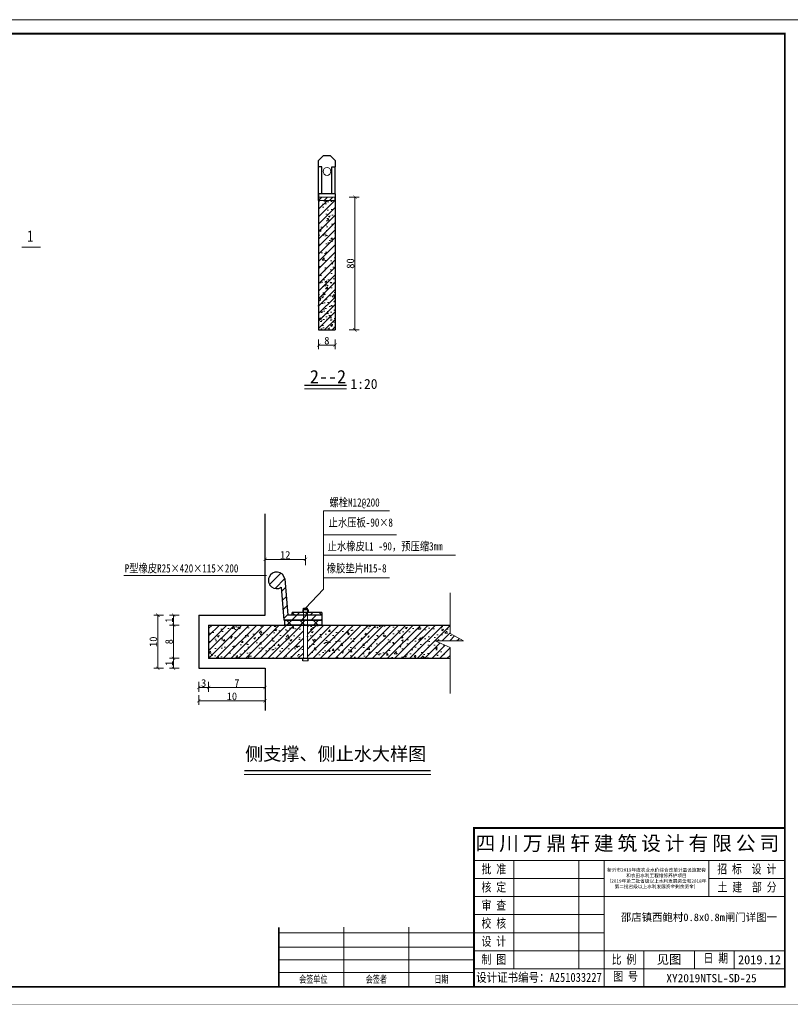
# Model space of a CAD drawing. Extents: x 36231 to 595326, y 3059 to 3871788.
# Tile 40 of 143: x 584767 to 584999, y 3864874 to 3865170. Entities that reach past the tile are written whole.
import ezdxf
from ezdxf.enums import TextEntityAlignment as Align

# ---------------------------------------------------------------- set-up
doc = ezdxf.new("R2010")
doc.units = 0
doc.header["$PDMODE"] = 32
doc.header["$PDSIZE"] = 0.2
doc.linetypes.add('HIDDEN', pattern=[0.375, 0.25, -0.125])
doc.layers.get('0').update_dxf_attribs({"linetype": 'CONTINUOUS'})
doc.layers.get('Defpoints').update_dxf_attribs({"linetype": 'CONTINUOUS'})
for name, color, linetype, lineweight in [('0.13文字', 3, 'CONTINUOUS', 13), ('BIAOZHU', 8, 'CONTINUOUS', 13), ('图框１', 5, 'CONTINUOUS', 60), ('文字', 7, 'CONTINUOUS', 15), ('文字层', 7, 'CONTINUOUS', 15), ('标注', 6, 'CONTINUOUS', 9), ('标注线', 7, 'CONTINUOUS', 18), ('细实线', 3, 'CONTINUOUS', 20), ('细线', 7, 'CONTINUOUS', 15), ('虚线', 251, 'HIDDEN', 15), ('轮廓西线', 1, 'CONTINUOUS', 15)]:
    doc.layers.add(name, color=color, linetype=linetype, lineweight=lineweight)
doc.layers.add('图层4', color=255, linetype='CONTINUOUS')
doc.styles.add('-仿宋_GB2312', font='仿宋_GB2312_0.ttf')
doc.styles.add('LYJFS', font='times.ttf', dxfattribs={"width": 0.7})
doc.dimstyles.new('zzzz STANDARD', dxfattribs={"dimtxt": 2.3, "dimasz": 1, "dimexe": 1.25, "dimexo": 1.5, "dimgap": 0.2, "dimtad": 1, "dimdec": 0, "dimlfac": 10, "dimzin": 0, "dimdsep": 46, "dimtxsty": '-仿宋_GB2312', "dimblk": 'ARCHTICK', "dimcen": 0.09, "dimadec": 0, "dimazin": 0, "dimtfac": 1, "dimtdec": 0, "dimtix": 1, "dimtmove": 2, "dimatfit": 3, "dimfxl": 1.7, "dimfxlon": 1, "dimtolj": 1, "dimtzin": 0, "dimlwd": 9, "dimlwe": 9, "dimarcsym": 0})
pattern_1 = [(225, (587171.718, 3864677.4263), (2.0205576, -2.0205576), []), (315, (587171.718, 3864677.4263), (2.0205576, 2.0205576), [])]

# ---------------------------------------------------------------- blocks, each defined once
blk = doc.blocks.new('_ARCHTICK')
at = {"color": 0, "linetype": 'ByBlock', "const_width": 0.15}
blk.add_lwpolyline([(-0.5, -0.5), (0.5, 0.5)], dxfattribs=at)
blk = doc.blocks.new('*D973')
at = {"layer": 'Defpoints', "color": 0, "lineweight": 13}
for p in [(584864.46, 3865116.85), (584861.42, 3865076.85), (584867.91, 3865076.85)]:
    blk.add_point(p, dxfattribs=at)
at = {"layer": '细实线', "color": 0, "lineweight": 9}
for p, q in [((584866.21, 3865116.85), (584869.16, 3865116.85)), ((584867.91, 3865116.85), (584867.91, 3865076.85)), ((584866.21, 3865076.85), (584869.16, 3865076.85))]:
    blk.add_line(p, q, dxfattribs=at)
for p, rotation in [((584867.91, 3865116.85), 90), ((584867.91, 3865076.85), 270)]:
    blk.add_blockref('_ARCHTICK', p, dxfattribs=dict(at, rotation=rotation))
at = {"layer": '细实线', "color": 0, "lineweight": 9, "insert": (584866.56, 3865096.85), "char_height": 2.3, "attachment_point": 5, "rotation": 90, "style": '-仿宋_GB2312'}
blk.add_mtext('\\A1;80', dxfattribs=at)
blk = doc.blocks.new('eesz')
at = {"layer": '图框１', "color": 7, "const_width": 0.467}
blk.add_lwpolyline([(25244.5, -497.6), (25244.5, -1980.6), (27344.5, -1980.6), (27344.5, -497.6)], close=True, dxfattribs=at)
blk.add_lwpolyline([(25244.5, -497.6), (25244.5, -1980.6), (27344.5, -1980.6), (27344.5, -497.6)], close=True, dxfattribs=at)
at = {"layer": '图框１', "color": 5, "const_width": 0.467}
blk.add_lwpolyline([(25244.5, -497.6), (25244.5, -1980.6), (27344.5, -1980.6), (27344.5, -497.6)], close=True, dxfattribs=at)
at = {"layer": '图框１', "color": 7}
blk.add_lwpolyline([(25322.3, -518.3, 3.11, 3.11, 0), (27318.5, -518.3, 2.59, 2.59, 0), (27318.5, -1954.6, 2.59, 2.59, 0), (25322.3, -1954.6, 2.59, 2.59, 0)], format="xyseb", close=True, dxfattribs=at)
blk.add_lwpolyline([(25322.3, -518.3, 3.11, 3.11, 0), (27318.5, -518.3, 2.59, 2.59, 0), (27318.5, -1954.6, 2.59, 2.59, 0), (25322.3, -1954.6, 2.59, 2.59, 0)], format="xyseb", close=True, dxfattribs=at)
at = {"layer": '图框１', "color": 5}
blk.add_lwpolyline([(25322.3, -518.3, 3.11, 3.11, 0), (27318.5, -518.3, 2.59, 2.59, 0), (27318.5, -1954.6, 2.59, 2.59, 0), (25322.3, -1954.6, 2.59, 2.59, 0)], format="xyseb", close=True, dxfattribs=at)
at = {"layer": '细线', "color": 7}
for p, q in [((26850.3, -1715.1), (27318.5, -1715.1)), ((26850.3, -1764.1), (27318.5, -1764.1)), ((26910.2, -1764.1), (26910.2, -1927.4)), ((27008.2, -1764.1), (27008.2, -1927.4)), ((27046.3, -1764.1), (27046.3, -1954.6)), ((27204.2, -1764.1), (27204.2, -1818.5)), ((26850.3, -1791.3), (27046.3, -1791.3)), ((27204.2, -1791.3), (27318.5, -1791.3)), ((26850.3, -1818.5), (27318.5, -1818.5)), ((26850.3, -1845.7), (27046.3, -1845.7)), ((26654.3, -1864.8), (26654.3, -1954.6)), ((26752.3, -1864.8), (26752.3, -1954.6)), ((26556.3, -1873), (26850.3, -1873)), ((26850.3, -1873), (27046.3, -1873)), ((26556.3, -1894.7), (26850.3, -1894.7)), ((26850.3, -1900.2), (27318.5, -1900.2)), ((27106.2, -1900.2), (27106.2, -1954.6)), ((27182.4, -1900.2), (27182.4, -1927.4)), ((27242.3, -1900.2), (27242.3, -1927.4)), ((26556.3, -1913.8), (26850.3, -1913.8)), ((26850.3, -1927.4), (27318.5, -1927.4)), ((26556.3, -1932.9), (26850.3, -1932.9))]:
    blk.add_line(p, q, dxfattribs=at)
at = {"layer": '细线', "color": 7, "const_width": 2.72}
for points in [[(27318.5, -1715.1), (26850.3, -1715.1), (26850.3, -1954.6)], [(26556.3, -1864.8), (26556.3, -1954.6)]]:
    blk.add_lwpolyline(points, dxfattribs=at)
at = {"layer": '文字', "color": 7, "line_spacing_factor": 0.5, "style": '-仿宋_GB2312'}
for s, insert, char_height, width, attachment_point in [('{\\fSimSun|b0|i0|c134|p2;\\T1.2;\\C256;四川万鼎轩建筑设计有限公司}', (27084.4, -1739.6), 21.778, 468.222, 5), ('{\\W0.8;批 准}', (26880.3, -1777.7), 13.611, 59.889, 5), ('{\\W0.8;招 标  设 计}', (27261.3, -1777.7), 13.611, 114.153, 5), ('{\\W0.8;核 定}', (26880.3, -1804.9), 13.611, 59.889, 5), ('{\\W0.8;土 建  部 分}', (27261.7, -1804.9), 13.611, 114.902, 5), ('{\\W0.8;审 查}', (26880.3, -1832.1), 13.611, 59.889, 5), ('{\\W0.8;校 核}', (26880.3, -1859.4), 13.611, 59.889, 5), ('{\\W0.8;设 计}', (26880.3, -1886.6), 13.611, 59.889, 5), ('{\\W0.8;制 图}', (26880.3, -1913.8), 13.611, 59.889, 5), ('{\\W0.8;比 例}', (27076.3, -1913.8), 13.611, 59.889, 5), ('见图', (27144.3, -1913.8), 13.61, 76.222, 5), ('{\\W0.8;日 期}', (27196.2, -1904.4), 13.611, 54.508, 1), ('2019.12', (27280.4, -1913.8), 13.61, 76.222, 5), ('{\\W0.7; 会签单位}', (26605.3, -1943.7), 10.889, 98, 5), ('{\\W0.7;会签者}', (26703.3, -1943.7), 10.889, 98, 5), ('{\\W0.7;日期}', (26801.3, -1943.7), 10.89, 98, 5), ('{\\W0.85;设计证书编号：A251033227}', (26948.3, -1941), 13.611, 196, 5), ('{\\W0.8;图 号}', (27060.1, -1931.7), 13.611, 54.508, 1)]:
    blk.add_mtext(s, dxfattribs=dict(at, insert=insert, char_height=char_height, width=width, attachment_point=attachment_point))
at = {"layer": '文字', "color": 7, "insert": (27125.3, -1791.3), "char_height": 5, "width": 157.889, "attachment_point": 5, "style": '-仿宋_GB2312'}
blk.add_mtext('新沂市2019年度农业水价综合改革计量设施配套\\P和农田水利工程维修养护项目\\P（2019年第二批省级以上水利发展资金和2018年\\P第二批省级以上水利发展资金剩余资金）', dxfattribs=at)
blk = doc.blocks.new('*D2162')
at = {"layer": 'Defpoints', "color": 0, "lineweight": 13}
for p in [(584820.85, 3864990.89), (584813.28, 3864987.89), (584823.85, 3864987.89)]:
    blk.add_point(p, dxfattribs=at)
at = {"layer": '细实线', "color": 0, "lineweight": 9}
for p, q in [((584814.98, 3864990.89), (584812.03, 3864990.89)), ((584813.28, 3864990.89), (584813.28, 3864987.89)), ((584814.98, 3864987.89), (584812.03, 3864987.89))]:
    blk.add_line(p, q, dxfattribs=at)
for p, rotation in [((584813.28, 3864990.89), 90), ((584813.28, 3864987.89), 270)]:
    blk.add_blockref('_ARCHTICK', p, dxfattribs=dict(at, rotation=rotation))
at = {"layer": '细实线', "color": 0, "lineweight": 9, "insert": (584811.93, 3864989.39), "char_height": 2.3, "attachment_point": 5, "rotation": 90, "style": '-仿宋_GB2312'}
blk.add_mtext('\\A1;1', dxfattribs=at)
blk = doc.blocks.new('*D2163')
at = {"layer": 'Defpoints', "color": 0, "lineweight": 13}
for p in [(584823.85, 3864987.89), (584813.28, 3864977.89), (584823.85, 3864977.89)]:
    blk.add_point(p, dxfattribs=at)
at = {"layer": '细实线', "color": 0, "lineweight": 9}
for p, q in [((584814.98, 3864987.89), (584812.03, 3864987.89)), ((584813.28, 3864987.89), (584813.28, 3864977.89)), ((584814.98, 3864977.89), (584812.03, 3864977.89))]:
    blk.add_line(p, q, dxfattribs=at)
for p, rotation in [((584813.28, 3864987.89), 90), ((584813.28, 3864977.89), 270)]:
    blk.add_blockref('_ARCHTICK', p, dxfattribs=dict(at, rotation=rotation))
at = {"layer": '细实线', "color": 0, "lineweight": 9, "insert": (584811.93, 3864982.89), "char_height": 2.3, "attachment_point": 5, "rotation": 90, "style": '-仿宋_GB2312'}
blk.add_mtext('\\A1;8', dxfattribs=at)
blk = doc.blocks.new('*D2164')
at = {"layer": 'Defpoints', "color": 0, "lineweight": 13}
for p in [(584840.85, 3865007.71), (584852.99, 3864993.02), (584840.85, 3864990.89)]:
    blk.add_point(p, dxfattribs=at)
at = {"layer": '细实线', "color": 0, "lineweight": 9}
for p, q in [((584840.85, 3865006.01), (584840.85, 3865008.96)), ((584852.99, 3865007.71), (584840.85, 3865007.71)), ((584852.99, 3865006.01), (584852.99, 3865008.96))]:
    blk.add_line(p, q, dxfattribs=at)
at = {"layer": '细实线', "color": 0, "lineweight": 9, "rotation": 180}
blk.add_blockref('_ARCHTICK', (584840.85, 3865007.71), dxfattribs=at)
at = {"layer": '细实线', "color": 0, "lineweight": 9}
blk.add_blockref('_ARCHTICK', (584852.99, 3865007.71), dxfattribs=at)
at = {"layer": '细实线', "color": 0, "lineweight": 9, "insert": (584846.92, 3865009.06), "char_height": 2.3, "attachment_point": 5, "style": '-仿宋_GB2312'}
blk.add_mtext('\\A1;12', dxfattribs=at)
blk = doc.blocks.new('*D2168')
at = {"layer": 'Defpoints', "color": 0, "lineweight": 13}
for p in [(584820.85, 3864990.89), (584808.54, 3864974.89), (584820.85, 3864974.89)]:
    blk.add_point(p, dxfattribs=at)
at = {"layer": '细实线', "color": 0, "lineweight": 9}
for p, q in [((584810.24, 3864990.89), (584807.29, 3864990.89)), ((584808.54, 3864990.89), (584808.54, 3864974.89)), ((584810.24, 3864974.89), (584807.29, 3864974.89))]:
    blk.add_line(p, q, dxfattribs=at)
for p, rotation in [((584808.54, 3864990.89), 90), ((584808.54, 3864974.89), 270)]:
    blk.add_blockref('_ARCHTICK', p, dxfattribs=dict(at, rotation=rotation))
at = {"layer": '细实线', "color": 0, "lineweight": 9, "insert": (584807.19, 3864982.89), "char_height": 2.3, "attachment_point": 5, "rotation": 90, "style": '-仿宋_GB2312'}
blk.add_mtext('\\A1;10', dxfattribs=at)
blk = doc.blocks.new('*D2167')
at = {"layer": 'Defpoints', "color": 0, "lineweight": 13}
for p in [(584823.85, 3864977.89), (584813.28, 3864974.89), (584820.85, 3864974.89)]:
    blk.add_point(p, dxfattribs=at)
at = {"layer": '细实线', "color": 0, "lineweight": 9}
for p, q in [((584814.98, 3864977.89), (584812.03, 3864977.89)), ((584813.28, 3864977.89), (584813.28, 3864974.89)), ((584814.98, 3864974.89), (584812.03, 3864974.89))]:
    blk.add_line(p, q, dxfattribs=at)
for p, rotation in [((584813.28, 3864977.89), 90), ((584813.28, 3864974.89), 270)]:
    blk.add_blockref('_ARCHTICK', p, dxfattribs=dict(at, rotation=rotation))
at = {"layer": '细实线', "color": 0, "lineweight": 9, "insert": (584811.93, 3864976.39), "char_height": 2.3, "attachment_point": 5, "rotation": 90, "style": '-仿宋_GB2312'}
blk.add_mtext('\\A1;1', dxfattribs=at)

msp = doc.modelspace()

# ---------------------------------------------------------------- hatches: boundary and pattern name
at = {"layer": 'BIAOZHU'}
h = msp.add_hatch(dxfattribs=at)
h.set_pattern_fill('AR-CONC', color=256, scale=0.03, style=0)
h.set_pattern_definition([(50, (584856.955, 3865036.8487), (5.46554, -0.47817), [0.5715, -6.2865]), (355, (584856.955, 3865036.849), (-1.0573, 5.7317), [0.4572, -5.0292]), (100.451, (584857.4106, 3865036.809), (4.40828, 5.2535), [0.4857, -5.3427]), (46.184, (584856.955, 3865038.373), (8.1324, -1.26127), [0.85725, -9.42975]), (96.636, (584857.633, 3865038.268), (7.1221, 7.4228), [0.72855, -8.01405]), (351.184, (584856.955, 3865038.373), (7.1221, 7.42275), [0.6858, -7.5438]), (21, (584857.717, 3865037.9917), (4.54845, -3.06797), [0.5715, -6.2865]), (326, (584857.717, 3865037.992), (1.85406, 5.52564), [0.4572, -5.0292]), (71.4514, (584858.096, 3865037.736), (6.4025, 2.4577), [0.4857, -5.3427]), (37.5, (584856.955, 3865036.8487), (0.09266, 2.53665), [0, -4.96824, 0, -5.1054, 0, -5.04825]), (7.5, (584856.955, 3865036.8487), (2.00459, 3.00542), [0, -2.91084, 0, -4.85394, 0, -1.92405]), (327.5, (584855.2558, 3865036.8487), (4.06772, -0.17186), [0, -1.905, 0, -5.9436, 0, -7.8867]), (317.5, (584854.494, 3865036.8487), (4.44388, 0.7628), [0, -2.4765, 0, -3.94716, 0, -5.6007])])
h.paths.add_polyline_path([(584856.96, 3865076.85), (584861.96, 3865076.85), (584861.96, 3865115.85), (584856.96, 3865115.85)])
h = msp.add_hatch(dxfattribs=at)
h.set_pattern_fill('AR-CONC', color=256, scale=0.03, style=0)
h.set_pattern_definition([(50, (584856.955, 3865051.8487), (5.46554, -0.47817), [0.5715, -6.2865]), (355, (584856.955, 3865051.849), (-1.0573, 5.7317), [0.4572, -5.0292]), (100.451, (584857.4106, 3865051.809), (4.4083, 5.2535), [0.4857, -5.3427]), (46.184, (584856.955, 3865053.373), (8.1324, -1.2613), [0.8572, -9.4297]), (96.636, (584857.633, 3865053.268), (7.1221, 7.4228), [0.7286, -8.014]), (351.184, (584856.955, 3865053.373), (7.1221, 7.4228), [0.6858, -7.5438]), (21, (584857.717, 3865052.9917), (4.54845, -3.06797), [0.5715, -6.2865]), (326, (584857.717, 3865052.992), (1.8541, 5.5256), [0.4572, -5.0292]), (71.451, (584858.096, 3865052.736), (6.4025, 2.4577), [0.4857, -5.3427]), (37.5, (584856.955, 3865051.8487), (0.09266, 2.53665), [0, -4.96824, 0, -5.1054, 0, -5.04825]), (7.5, (584856.955, 3865051.8487), (2.00459, 3.00542), [0, -2.91084, 0, -4.85394, 0, -1.92405]), (327.5, (584855.2558, 3865051.8487), (4.06772, -0.17186), [0, -1.905, 0, -5.9436, 0, -7.8867]), (317.5, (584854.494, 3865051.8487), (4.44388, 0.7628), [0, -2.4765, 0, -3.94716, 0, -5.6007])])
h.paths.add_polyline_path([(584856.96, 3865076.85), (584861.96, 3865076.85), (584861.96, 3865091.24), (584856.96, 3865091.24)])
h = msp.add_hatch(dxfattribs=at)
h.set_pattern_fill('ANSI31', color=256, scale=0.65, style=0)
h.set_pattern_definition([(45, (611347.5901, 3882066.905), (-1.45929162, 1.45929162), [])])
h.paths.add_polyline_path([(584845.74, 3864999.3), (584846.49, 3864989.39), (584857.99, 3864989.39), (584857.99, 3864990.89), (584847.74, 3864990.89), (584846.82, 3865001.82, 3.353267)])
h = msp.add_hatch(dxfattribs=at)
h.set_pattern_fill('AR-CONC', color=256, scale=0.03, style=0)
h.set_pattern_definition([(50, (584823.855, 3864977.888), (5.46554, -0.47817), [0.5715, -6.2865]), (355, (584823.855, 3864977.888), (-1.0573, 5.7317), [0.4572, -5.0292]), (100.451, (584824.31, 3864977.848), (4.40828, 5.2535), [0.4857, -5.3427]), (46.184, (584823.855, 3864979.412), (8.1324, -1.26127), [0.85725, -9.42975]), (96.636, (584824.5325, 3864979.307), (7.1221, 7.4228), [0.72855, -8.01405]), (351.184, (584823.855, 3864979.412), (7.1221, 7.42275), [0.6858, -7.5438]), (21, (584824.617, 3864979.031), (4.54845, -3.06797), [0.5715, -6.2865]), (326, (584824.617, 3864979.031), (1.85406, 5.52564), [0.4572, -5.0292]), (71.4514, (584824.996, 3864978.775), (6.4025, 2.4577), [0.4857, -5.3427]), (37.5, (584823.8548, 3864977.8878), (0.09266, 2.53665), [0, -4.96824, 0, -5.1054, 0, -5.04825]), (7.5, (584823.8548, 3864977.8878), (2.00459, 3.00542), [0, -2.91084, 0, -4.85394, 0, -1.92405]), (327.5, (584822.1555, 3864977.8878), (4.06772, -0.17186), [0, -1.905, 0, -5.9436, 0, -7.8867]), (317.5, (584821.3935, 3864977.8878), (4.44388, 0.7628), [0, -2.4765, 0, -3.94716, 0, -5.6007])])
h.paths.add_polyline_path([(584896.6, 3864977.89), (584896.6, 3864981.17), (584892.14, 3864983.15), (584900.64, 3864983.15), (584896.6, 3864985.4), (584896.6, 3864987.89), (584853.59, 3864987.89), (584853.59, 3864977.89)])
h.paths.add_polyline_path([(584852.39, 3864977.89), (584852.39, 3864987.89), (584846.79, 3864987.89), (584823.85, 3864987.89), (584823.85, 3864977.89), (584837.85, 3864977.89)])
at = {"layer": '标注线'}
h = msp.add_hatch(dxfattribs=at)
h.set_pattern_fill('ANSI37', scale=0.9, angle=180, style=0)
h.set_pattern_definition(pattern_1)
h.paths.add_polyline_path([(584857.99, 3864991.69), (584848.99, 3864991.69), (584848.99, 3864990.89), (584857.99, 3864990.89)])
h = msp.add_hatch(dxfattribs=at)
h.set_pattern_fill('ANSI37', scale=0.9, angle=180, style=0)
h.set_pattern_definition(pattern_1)
h.paths.add_polyline_path([(584846.79, 3864989.39), (584846.79, 3864987.89), (584857.99, 3864987.89), (584857.99, 3864989.39)])
at = {"layer": '细实线', "lineweight": 13}
h = msp.add_hatch(dxfattribs=at)
h.set_pattern_fill('ANSI31', color=8, scale=0.5, style=0)
h.set_pattern_definition([(45, (584856.9551, 3865036.8487), (-1.122532, 1.122532), [])])
h.paths.add_polyline_path([(584856.96, 3865076.85), (584861.96, 3865076.85), (584861.96, 3865115.85), (584856.96, 3865115.85)])
h = msp.add_hatch(dxfattribs=at)
h.set_pattern_fill('ANSI31', color=8, scale=0.5, style=0)
h.set_pattern_definition([(45, (584823.8548, 3864977.8878), (-1.122532, 1.122532), [])])
h.paths.add_polyline_path([(584896.6, 3864977.89), (584896.6, 3864981.17), (584892.14, 3864983.15), (584900.64, 3864983.15), (584896.6, 3864985.4), (584896.6, 3864987.89), (584853.59, 3864987.89), (584853.59, 3864977.89)])
h.paths.add_polyline_path([(584837.85, 3864977.89), (584852.39, 3864977.89), (584852.39, 3864987.89), (584846.79, 3864987.89), (584823.85, 3864987.89), (584823.85, 3864977.89)])
at = {"layer": '轮廓西线', "lineweight": 20}
h = msp.add_hatch(dxfattribs=at)
h.set_pattern_fill('ANSI31', scale=0.375, style=0)
h.set_pattern_definition([(45, (583112.6131, 3862836.0783), (-0.841899, 0.841899), [])])
h.paths.add_polyline_path([(584861.96, 3865115.85), (584861.96, 3865116.85), (584856.96, 3865116.85), (584856.96, 3865115.85)])

# ---------------------------------------------------------------- linework, layer by layer
at = {"layer": '0.13文字', "lineweight": 13}
msp.add_line((590756.67, 3865170.28), (583664.28, 3865170.28), dxfattribs=at)
at = {"layer": '图层4', "color": 7}
for p, q in [((584852.39, 3864992.49), (584852.39, 3864993.02)), ((584852.39, 3864993.02), (584853.59, 3864993.02)), ((584853.59, 3864992.49), (584853.59, 3864993.02)), ((584853.79, 3864992.49), (584852.19, 3864992.49)), ((584852.19, 3864992.49), (584852.19, 3864991.69)), ((584853.79, 3864992.49), (584853.79, 3864991.69)), ((584852.19, 3864977.09), (584852.19, 3864977.89)), ((584853.79, 3864977.09), (584853.79, 3864977.89))]:
    msp.add_line(p, q, dxfattribs=at)
at = {"layer": '标注', "color": 7}
msp.add_line((584853.79, 3864977.09), (584852.19, 3864977.09), dxfattribs=at)
at = {"layer": '标注线', "color": 7}
for p, q in [((584852.7, 3865059.06), (584865.41, 3865059.06)), ((584834.57, 3864942.92), (584890.83, 3864942.92))]:
    msp.add_line(p, q, dxfattribs=at)
at = {"layer": '标注线', "color": 7, "lineweight": 15}
msp.add_line((584840.85, 3864990.89), (584840.85, 3864990.89), dxfattribs=at)
msp.add_line((584840.85, 3864990.89), (584840.85, 3864990.89), dxfattribs=at)
at = {"layer": '标注线', "color": 7}
for points, const_width in [([(584773.23, 3865101.77), (584767.49, 3865101.77)], 0.28), ([(584852.7, 3865060.14), (584865.41, 3865060.14)], 0.4), ([(584834.57, 3864943.99), (584890.78, 3864943.99)], 0.4)]:
    msp.add_lwpolyline(points, dxfattribs=dict(at, const_width=const_width))
msp.add_circle((584859.51, 3865124.6), 1.18, dxfattribs=at)
at = {"layer": '细实线', "lineweight": 9}
for p, q in [((584878.34, 3865022.34), (584858.48, 3865022.34)), ((584858.48, 3864998.71), (584858.48, 3865022.34)), ((584880.45, 3865015.14), (584858.48, 3865015.14)), ((584898.21, 3865008.99), (584858.48, 3865008.99)), ((584841.32, 3865002.84), (584798.34, 3865002.84)), ((584878.34, 3865002.11), (584858.48, 3865002.11)), ((584852.99, 3864993.02), (584858.48, 3864998.71))]:
    msp.add_line(p, q, dxfattribs=at)
at = {"layer": '细实线', "ltscale": 8}
for p, q in [((584896.6, 3864997.63), (584896.6, 3864985.4)), ((584896.6, 3864985.4), (584900.64, 3864983.15)), ((584900.64, 3864983.15), (584892.14, 3864983.15)), ((584892.14, 3864983.15), (584896.6, 3864981.17)), ((584896.6, 3864981.17), (584896.6, 3864967.3))]:
    msp.add_line(p, q, dxfattribs=at)
at = {"layer": '虚线', "color": 7, "ltscale": 0.1}
for p, q in [((584852.39, 3864977.89), (584852.39, 3864992.89)), ((584853.59, 3864977.89), (584853.59, 3864992.89))]:
    msp.add_line(p, q, dxfattribs=at)
at = {"layer": '轮廓西线', "color": 4, "lineweight": 30}
for p, q in [((584856.98, 3865127.87), (584858.48, 3865129.37)), ((584858.48, 3865129.37), (584860.48, 3865129.37)), ((584861.98, 3865127.87), (584860.48, 3865129.37)), ((584856.96, 3865116.85), (584856.96, 3865127.85)), ((584861.96, 3865127.85), (584861.96, 3865125.95)), ((584857.96, 3865125.98), (584856.96, 3865125.98)), ((584856.96, 3865117.85), (584856.96, 3865125.95)), ((584857.96, 3865117.85), (584857.96, 3865125.95)), ((584860.96, 3865125.98), (584861.96, 3865125.98)), ((584860.96, 3865117.85), (584860.96, 3865125.95)), ((584861.96, 3865117.85), (584861.96, 3865125.95)), ((584861.96, 3865117.85), (584856.96, 3865117.85)), ((584856.96, 3865117.85), (584856.96, 3865076.85)), ((584861.96, 3865117.85), (584861.96, 3865076.85)), ((584856.96, 3865115.85), (584856.96, 3865116.85)), ((584856.96, 3865115.85), (584856.96, 3865116.85)), ((584861.96, 3865115.85), (584861.96, 3865116.85)), ((584856.96, 3865076.85), (584861.96, 3865076.85)), ((584840.85, 3864990.89), (584840.85, 3865021.43)), ((584846.82, 3865001.82), (584847.74, 3864990.89)), ((584845.74, 3864999.3), (584846.49, 3864989.39)), ((584820.85, 3864990.89), (584820.85, 3864974.89)), ((584820.85, 3864990.89), (584840.85, 3864990.89)), ((584857.99, 3864990.89), (584847.74, 3864990.89)), ((584857.99, 3864991.69), (584848.99, 3864991.69)), ((584848.99, 3864990.89), (584848.99, 3864991.69)), ((584857.99, 3864991.69), (584857.99, 3864989.39)), ((584823.85, 3864987.89), (584823.85, 3864977.89)), ((584823.85, 3864987.89), (584896.6, 3864987.89)), ((584857.99, 3864989.39), (584846.49, 3864989.39)), ((584846.79, 3864987.89), (584846.79, 3864989.39)), ((584846.79, 3864989.39), (584857.99, 3864989.39)), ((584857.99, 3864987.89), (584846.79, 3864987.89)), ((584857.99, 3864989.39), (584857.99, 3864987.89)), ((584823.85, 3864977.89), (584896.6, 3864977.89)), ((584820.85, 3864974.89), (584840.85, 3864974.89)), ((584840.85, 3864974.89), (584840.85, 3864962.21))]:
    msp.add_line(p, q, dxfattribs=at)
at = {"layer": '轮廓西线', "color": 7, "lineweight": 20}
for p, q in [((584856.96, 3865116.85), (584861.96, 3865116.85)), ((584861.96, 3865115.85), (584856.96, 3865115.85))]:
    msp.add_line(p, q, dxfattribs=at)
at = {"layer": '轮廓西线', "color": 4, "lineweight": 30}
msp.add_arc((584844.35, 3865001.39), 2.5, 10, 303.5782, dxfattribs=at)

# ---------------------------------------------------------------- block references
at = {"layer": '文字层', "xscale": 0.1999999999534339, "yscale": 0.2000000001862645, "zscale": 0.2}
msp.add_blockref('eesz', (579533.71, 3865269.8), dxfattribs=at)

# ---------------------------------------------------------------- texts
at = {"layer": '0.13文字', "color": 0, "linetype": 'Continuous', "lineweight": 13, "insert": (584961.74, 3864882.77), "char_height": 2.5, "width": 66.6611, "attachment_point": 1, "style": 'LYJFS'}
msp.add_mtext('{\\fFangSong_GB2312|b0|i0|c134|p49;\\W1;XY2019NTSL-SD-25}', dxfattribs=at)
at = {"layer": '文字', "color": 7, "insert": (584948.04, 3864901.01), "char_height": 2.3, "width": 72.3832, "attachment_point": 1, "style": '-仿宋_GB2312'}
msp.add_mtext('\\A1;邵店镇西鲍村{\\A0;0.8x0.8m闸门详图一}', dxfattribs=at)
at = {"layer": '细实线', "color": 7, "style": '-仿宋_GB2312', "width": 0.8}
msp.add_text('1', height=3.45, dxfattribs=at).set_placement((584769.16, 3865103.39))
at = {"layer": '细实线', "lineweight": 9, "style": '-仿宋_GB2312', "width": 0.8}
for s, p in [('螺栓M12@200', (584867.81, 3865024.81)), ('止水压板-90×8', (584869.68, 3865018.9)), ('止水橡皮L  -90，预压缩3mm', (584877.03, 3865011.7)), ('P型橡皮R25×420×115×200', (584815.68, 3865005.09)), ('橡胶垫片H15-8', (584868.44, 3865005.11))]:
    msp.add_text(s, height=2.5, dxfattribs=at).set_placement(p, align=Align.MIDDLE)
msp.add_text('1', height=2.5, dxfattribs=at).set_placement((584872.18, 3865010.37))
at = {"layer": '细实线', "attachment_point": 1, "style": '-仿宋_GB2312'}
for s, insert, char_height, width in [('{\\C0;2--2}', (584854.36, 3865064.78), 4, 45.5091), ('{\\C0;1:20}', (584866.56, 3865062.07), 3, 15.2212), ('{\\C0;侧支撑、侧止水大样图}', (584834.85, 3864951.12), 4, 282.4769)]:
    msp.add_mtext(s, dxfattribs=dict(at, insert=insert, char_height=char_height, width=width))

# ---------------------------------------------------------------- dimensions: what is measured, and where the dimension line sits
at = {"layer": '细实线', "lineweight": 9}
dim = msp.add_linear_dim(base=(584867.91, 3865076.85), p1=(584864.46, 3865116.85), p2=(584861.42, 3865076.85), angle=90, dimstyle='zzzz STANDARD', override={"dimlfac": 2}, dxfattribs=at)
dim.commit()
dim.dimension.update_dxf_attribs({"geometry": '*D973', "text_midpoint": (584866.56, 3865096.85)})
for base, p1, p2, text, override in [((584861.96, 3865072.26), (584856.96, 3865082.42), (584861.96, 3865082.42), '8', {"dimlfac": 2}), ((584840.85, 3864969.09), (584823.85, 3864981.89), (584840.85, 3864974.89), '7', {"dimlfac": 1}), ((584840.85, 3864965.09), (584820.85, 3864974.89), (584840.85, 3864974.89), '10', {"dimlfac": 1})]:
    msp.add_linear_dim(base=base, p1=p1, p2=p2, text=text, dimstyle='zzzz STANDARD', override=override, dxfattribs=at).render()
dim = msp.add_linear_dim(base=(584840.85, 3865007.71), p1=(584852.99, 3864993.02), p2=(584840.85, 3864990.89), text='12', dimstyle='zzzz STANDARD', override={"dimlfac": 1}, dxfattribs=at)
dim.commit()
dim.dimension.update_dxf_attribs({"geometry": '*D2164', "text_midpoint": (584846.92, 3865009.06)})
for base, p1, p2, text, picture, middle in [((584808.54, 3864974.89), (584820.85, 3864990.89), (584820.85, 3864974.89), '10', '*D2168', (584807.19, 3864982.89)), ((584813.28, 3864987.89), (584820.85, 3864990.89), (584823.85, 3864987.89), '1', '*D2162', (584811.93, 3864989.39)), ((584813.28, 3864977.89), (584823.85, 3864987.89), (584823.85, 3864977.89), '8', '*D2163', (584811.93, 3864982.89)), ((584813.28, 3864974.89), (584823.85, 3864977.89), (584820.85, 3864974.89), '1', '*D2167', (584811.93, 3864976.39))]:
    dim = msp.add_linear_dim(base=base, p1=p1, p2=p2, angle=90, text=text, dimstyle='zzzz STANDARD', override={"dimlfac": 1}, dxfattribs=at)
    dim.commit()
    dim.dimension.update_dxf_attribs({"geometry": picture, "text_midpoint": middle})
msp.add_linear_dim(base=(584823.85, 3864969.09), p1=(584820.85, 3864974.89), p2=(584823.85, 3864981.89), dimstyle='zzzz STANDARD', override={"dimlfac": 1}, dxfattribs=at).render()

doc.saveas('drawing.dxf')
